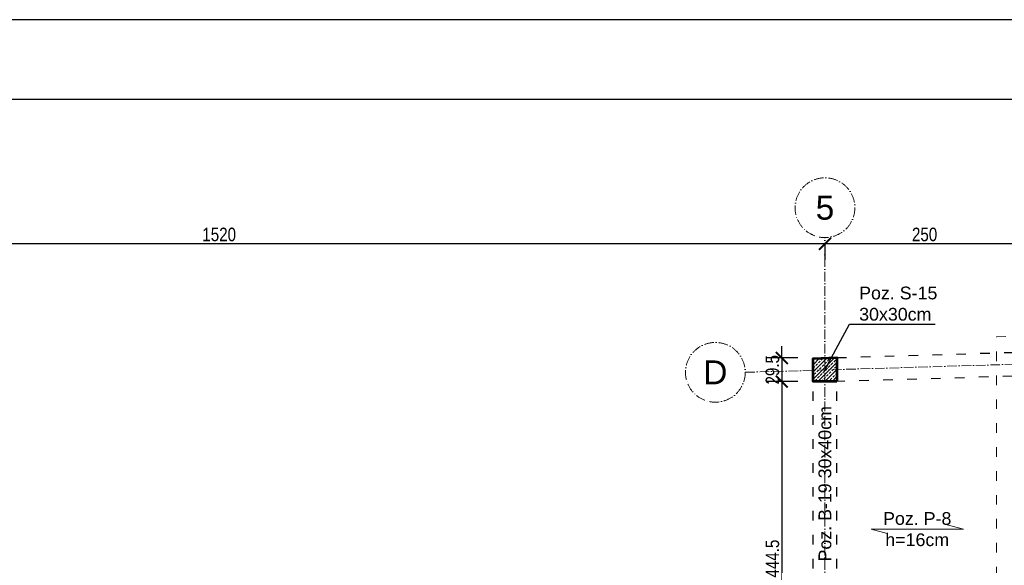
# Model space of a CAD drawing. Header units: inches. Extents: x 201967 to 338763, y -32705 to 30884.
# Tile 129 of 236: x 318044 to 319279, y 6350 to 7034. Entities that reach past the tile are written whole.
import ezdxf
from ezdxf.enums import TextEntityAlignment as Align

# ---------------------------------------------------------------- set-up
doc = ezdxf.new("R2010")
doc.units = ezdxf.units.IN
doc.header["$MEASUREMENT"] = 0
doc.linetypes.add('ACAD_ISO03W100', pattern=[30, 12, -18])
doc.linetypes.add('ACAD_ISO10W100', pattern=[18, 12, -3, 0, -3])
for name, color, linetype, lineweight in [('01 a1 KONSTRUKCJA żelebet', 200, 'Continuous', 53), ('01 b KONSTRUKCJA belki', 92, 'ACAD_ISO03W100', 30), ('01h1 KONSTRUKCJA pozycje stropy', 253, 'Continuous', 13), ('01h2 KONSTRUKCJA pozycje belki', 254, 'Continuous', 13), ('01h3 KONSTRUKCJA pozycje słupy', 252, 'Continuous', 13), ('11 OSIE ściany', 2, 'ACAD_ISO10W100', 5), ('90 WYMIAR', 155, 'Continuous', 9), ('_proj_SCHODY', 2, 'Continuous', 9)]:
    doc.layers.add(name, color=color, linetype=linetype, lineweight=lineweight)
doc.styles.add('100 arial', font='arial.ttf', dxfattribs={"width": 0.8, "height": 17})
doc.styles.add('arialcce', font='arial.ttf')
doc.styles.add('OPIS', font='arial.ttf')
doc.styles.add('RomanS', font='romans.shx')
doc.dimstyles.new('100', dxfattribs={"dimscale": 10, "dimtxt": 17, "dimasz": 1.5, "dimexe": 2, "dimexo": 2, "dimgap": 0.3, "dimtad": 1, "dimdec": 1, "dimrnd": 0.5, "dimdsep": 46, "dimtxsty": '100 arial', "dimblk": 'ARCHTICK', "dimcen": 10, "dimclrd": 256, "dimclre": 256, "dimclrt": 256, "dimadec": 0, "dimazin": 0, "dimtfac": 1, "dimtdec": 1, "dimtix": 1, "dimtmove": 1, "dimatfit": 3, "dimfxl": 2, "dimfxlon": 1, "dimtolj": 1, "dimarcsym": 0})
doc.dimstyles.new('DIM100txt12', dxfattribs={"dimtxt": 12, "dimasz": 1.05, "dimexe": 0, "dimexo": 8, "dimgap": 4, "dimtad": 1, "dimdec": 7, "dimrnd": 0.5, "dimdsep": 46, "dimtxsty": 'RomanS', "dimblk1": 'DIM', "dimblk2": 'DIM', "dimsah": 1, "dimcen": 0.09, "dimse1": 1, "dimse2": 1, "dimclrt": 256, "dimadec": 1, "dimazin": 0, "dimtfac": 1, "dimtdec": 7, "dimtix": 1, "dimtofl": 0, "dimtmove": 2, "dimatfit": 3, "dimfxl": 1, "dimtolj": 1, "dimtzin": 0, "dimarcsym": 0})

# ---------------------------------------------------------------- blocks, each defined once
blk = doc.blocks.new('1 osie 1 część BPPZ')
at = {"layer": '11 OSIE ściany'}
for p, q in [((-1917.399999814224, 163.500971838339), (-1917.399999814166, 870.0009718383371)), ((-2017.399999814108, 700.9469548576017), (-907.3999998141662, 734.2427557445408))]:
    blk.add_line(p, q, dxfattribs=at)
for centre in [(-1917.399999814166, 907.5009718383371), (-2054.899999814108, 700.9469548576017)]:
    blk.add_circle(centre, 37.5, dxfattribs=at)
at = {"layer": '11 OSIE ściany', "style": 'arialcce'}
for s, p in [('5', (-1917.399999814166, 907.5009718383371)), ('D', (-2054.899999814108, 700.9469548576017))]:
    blk.add_text(s, height=30, dxfattribs=at).set_placement(p, align=Align.MIDDLE_CENTER)
blk = doc.blocks.new('1 słupy parter rozbudowa 2')
at = {"lineweight": 5, "ltscale": 0.25}
h = blk.add_hatch(dxfattribs=at)
h.set_pattern_fill('ANSI33', color=5, style=0)
h.set_pattern_definition([(45, (-287198.778058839, -7029.5020722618), (-4.490128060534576, 4.490128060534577), []), (45, (-287194.287928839, -7029.5020722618), (-4.490128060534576, 4.490128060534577), [3.175, -1.5875])])
h.paths.add_polyline_path([(2099.99999999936, 459.3887990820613), (2069.999999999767, 459.3887990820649), (2069.99999999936, 488.5024061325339), (2099.999999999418, 489.4022926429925)])
at = {"layer": '01 a1 KONSTRUKCJA żelebet'}
blk.add_lwpolyline([(2099.999999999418, 459.3887990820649), (2069.99999999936, 459.3887990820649), (2069.99999999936, 488.5024061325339), (2099.999999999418, 489.4022926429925)], close=True, dxfattribs=at)
blk = doc.blocks.new('DIM')
for p, q in [((7.275957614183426e-12, -13.00000000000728), (7.275957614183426e-12, 12.99999999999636)), ((8.000000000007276, -7.275957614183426e-12), (-7.999999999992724, -7.275957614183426e-12))]:
    blk.add_line(p, q)
at = {"const_width": 1.714285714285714}
blk.add_lwpolyline([(5.714285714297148, 5.714285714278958), (-5.71428571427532, -5.71428571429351)], dxfattribs=at)
blk = doc.blocks.new('_ARCHTICK')
at = {"color": 0, "linetype": 'ByBlock', "const_width": 0.15}
blk.add_lwpolyline([(-0.5, -0.5), (0.5, 0.5)], dxfattribs=at)
blk = doc.blocks.new('*D1689')
at = {"layer": '90 WYMIAR', "lineweight": -2, "transparency": 16777216}
for p, q in [((319054.1205437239, 6753.062804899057), (319054.1205437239, 6733.062804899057)), ((319304.1205437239, 6753.062804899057), (319054.1205437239, 6753.062804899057)), ((319304.1205437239, 6753.062804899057), (319304.1205437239, 6733.062804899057))]:
    blk.add_line(p, q, dxfattribs=at)
at = {"layer": 'Defpoints', "color": 0, "transparency": 16777216}
for p in [(319054.1205437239, 6760.870251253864), (319304.1205437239, 6760.870251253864), (319054.1205437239, 6753.062804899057)]:
    blk.add_point(p, dxfattribs=at)
at = {"layer": '90 WYMIAR', "lineweight": -2, "transparency": 16777216, "xscale": 15, "yscale": 15, "zscale": 15, "rotation": 180}
blk.add_blockref('_ARCHTICK', (319054.1205437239, 6753.062804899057), dxfattribs=at)
at = {"layer": '90 WYMIAR', "lineweight": -2, "transparency": 16777216, "xscale": 15, "yscale": 15, "zscale": 15}
blk.add_blockref('_ARCHTICK', (319304.1205437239, 6753.062804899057), dxfattribs=at)
at = {"layer": '90 WYMIAR', "transparency": 16777216, "insert": (319179.1205437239, 6764.742545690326), "char_height": 17, "attachment_point": 5, "style": '100 arial'}
blk.add_mtext('\\A1;250', dxfattribs=at)
blk = doc.blocks.new('*D1690')
at = {"layer": '90 WYMIAR', "lineweight": -2, "transparency": 16777216}
for p, q in [((317534.1205437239, 6733.062804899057), (317534.1205437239, 6773.062804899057)), ((319054.1205437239, 6753.062804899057), (317534.1205437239, 6753.062804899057)), ((319054.1205437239, 6753.062804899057), (319054.1205437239, 6733.062804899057))]:
    blk.add_line(p, q, dxfattribs=at)
at = {"layer": 'Defpoints', "color": 0, "transparency": 16777216}
for p in [(319054.1205437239, 6760.870251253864), (317534.1205437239, 6753.062804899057), (317534.1205437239, 6254.370251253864)]:
    blk.add_point(p, dxfattribs=at)
at = {"layer": '90 WYMIAR', "lineweight": -2, "transparency": 16777216, "xscale": 15, "yscale": 15, "zscale": 15, "rotation": 180}
blk.add_blockref('_ARCHTICK', (317534.1205437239, 6753.062804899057), dxfattribs=at)
at = {"layer": '90 WYMIAR', "lineweight": -2, "transparency": 16777216, "xscale": 15, "yscale": 15, "zscale": 15}
blk.add_blockref('_ARCHTICK', (319054.1205437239, 6753.062804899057), dxfattribs=at)
at = {"layer": '90 WYMIAR', "transparency": 16777216, "insert": (318294.1205437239, 6764.742545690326), "char_height": 17, "attachment_point": 5, "style": '100 arial'}
blk.add_mtext('\\A1;1520', dxfattribs=at)
blk = doc.blocks.new('*D1742')
at = {"layer": '90 WYMIAR', "lineweight": -2, "transparency": 16777216}
for p, q in [((316776.7828983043, 6594.997434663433), (316736.7828983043, 6594.997434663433)), ((316756.7828983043, 6120.870251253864), (316756.7828983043, 6594.997434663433)), ((316776.7828983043, 6120.870251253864), (316736.7828983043, 6120.870251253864))]:
    blk.add_line(p, q, dxfattribs=at)
at = {"layer": 'Defpoints', "color": 0, "transparency": 16777216}
for p in [(316756.7828983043, 6594.997434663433), (319054.1205437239, 6594.997434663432), (316869.7382526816, 6120.870251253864)]:
    blk.add_point(p, dxfattribs=at)
at = {"layer": '90 WYMIAR', "lineweight": -2, "transparency": 16777216, "xscale": 15, "yscale": 15, "zscale": 15}
for p, rotation in [((316756.7828983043, 6594.997434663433), 90), ((316756.7828983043, 6120.870251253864), 270)]:
    blk.add_blockref('_ARCHTICK', p, dxfattribs=dict(at, rotation=rotation))
at = {"layer": '90 WYMIAR', "transparency": 16777216, "insert": (316745.2828983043, 6357.9338429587), "char_height": 17, "attachment_point": 5, "rotation": 90, "style": '100 arial'}
blk.add_mtext('\\A1;474', dxfattribs=at)
blk = doc.blocks.new('*D1878')
at = {"layer": '90 WYMIAR', "lineweight": -2, "transparency": 16777216}
for p, q in [((318999.9044166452, 6609.822600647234), (318999.9044166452, 6624.822600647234)), ((319019.9044166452, 6609.822600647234), (318979.9044166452, 6609.822600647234)), ((318999.9044166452, 6609.822600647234), (318999.9044166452, 6580.259050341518)), ((319019.9044166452, 6580.259050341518), (318979.9044166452, 6580.259050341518)), ((318999.9044166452, 6580.259050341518), (318999.9044166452, 6565.259050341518))]:
    blk.add_line(p, q, dxfattribs=at)
at = {"layer": 'Defpoints', "color": 0, "transparency": 16777216}
for p in [(319054.1205437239, 6609.822600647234), (318999.9044166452, 6580.259050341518), (319054.1205437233, 6580.259050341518)]:
    blk.add_point(p, dxfattribs=at)
at = {"layer": '90 WYMIAR', "lineweight": -2, "transparency": 16777216, "xscale": 15, "yscale": 15, "zscale": 15}
for p, rotation in [((318999.9044166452, 6609.822600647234), 270), ((318999.9044166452, 6580.259050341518), 90)]:
    blk.add_blockref('_ARCHTICK', p, dxfattribs=dict(at, rotation=rotation))
at = {"layer": '90 WYMIAR', "transparency": 16777216, "insert": (318988.2246758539, 6595.040825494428), "char_height": 17, "attachment_point": 5, "rotation": 90, "style": '100 arial'}
blk.add_mtext('\\A1;29.5', dxfattribs=at)
blk = doc.blocks.new('*D1877')
at = {"layer": '90 WYMIAR', "lineweight": -2, "transparency": 16777216}
for p, q in [((319019.9044166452, 6580.259050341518), (318979.9044166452, 6580.259050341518)), ((318999.9044166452, 6580.259050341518), (318999.9044166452, 6135.870188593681)), ((318999.9044166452, 6135.870188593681), (318979.9044166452, 6135.870188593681))]:
    blk.add_line(p, q, dxfattribs=at)
at = {"layer": 'Defpoints', "color": 0, "transparency": 16777216}
for p in [(319054.1205437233, 6580.259050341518), (318999.9044166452, 6135.870188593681), (319019.1205437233, 6135.870188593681)]:
    blk.add_point(p, dxfattribs=at)
at = {"layer": '90 WYMIAR', "lineweight": -2, "transparency": 16777216, "xscale": 15, "yscale": 15, "zscale": 15}
for p, rotation in [((318999.9044166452, 6580.259050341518), 90), ((318999.9044166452, 6135.870188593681), 270)]:
    blk.add_blockref('_ARCHTICK', p, dxfattribs=dict(at, rotation=rotation))
at = {"layer": '90 WYMIAR', "transparency": 16777216, "insert": (318988.2594643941, 6358.064619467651), "char_height": 17, "attachment_point": 5, "rotation": 90, "style": '100 arial'}
blk.add_mtext('\\A1;444.5', dxfattribs=at)

msp = doc.modelspace()

# ---------------------------------------------------------------- linework, layer by layer
at = {"layer": '01 b KONSTRUKCJA belki'}
for p, q in [((319069.1205437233, 6610.272543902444), (319289.1205437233, 6616.871711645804)), ((319319.1205437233, 6587.758104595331), (319069.1205437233, 6580.259050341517)), ((319039.1205437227, 6135.870188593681), (319039.1205437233, 6580.259050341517)), ((319069.1205437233, 6135.870188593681), (319069.1205437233, 6580.259050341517))]:
    msp.add_line(p, q, dxfattribs=at)
at = {"layer": '01h1 KONSTRUKCJA pozycje stropy'}
msp.add_lwpolyline([(319132.1531292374, 6389.548385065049), (319111.9934924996, 6394.978040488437), (319227.73005632, 6394.978040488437), (319207.5704195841, 6400.407695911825)], dxfattribs=at)
at = {"layer": '_proj_SCHODY', "color": 2, "linetype": 'ACAD_ISO03W100'}
msp.add_lwpolyline([(316934.7382526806, 6155.870188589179), (319269.1205437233, 6155.870188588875), (319269.1205437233, 6636.280783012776), (319999.1205437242, 6658.178021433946), (319999.1205437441, 5925.913607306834), (321822.9710552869, 5925.870247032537), (322125.462138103, 4378.571814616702), (322125.4667548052, 3215.475170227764), (320936.5205435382, 3215.470450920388), (320936.7382526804, 4061.870249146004), (319670.7382526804, 4061.870400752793), (319670.7457617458, 4159.870246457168), (316934.7382526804, 4159.870249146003)], close=True, dxfattribs=at)
at = {"layer": 'Defpoints'}
for points in [[(316578.4264551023, 2834.312013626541), (324078.4264551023, 2834.312013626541), (324078.4264551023, 7034.312013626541), (316578.4264551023, 7034.312013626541)], [(316678.4264551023, 2934.312013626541), (323978.4264551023, 2934.312013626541), (323978.4264551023, 6934.312013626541), (316678.4264551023, 6934.312013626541)]]:
    msp.add_lwpolyline(points, close=True, dxfattribs=at)

# ---------------------------------------------------------------- block references
at = {"layer": '01 a1 KONSTRUKCJA żelebet'}
msp.add_blockref('1 słupy parter rozbudowa 2', (316969.1205437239, 6120.870251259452), dxfattribs=at)
at = {"layer": '11 OSIE ściany'}
msp.add_blockref('1 osie 1 część BPPZ', (320971.5205435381, 5890.869279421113), dxfattribs=at)

# ---------------------------------------------------------------- texts
at = {"layer": '01h1 KONSTRUKCJA pozycje stropy', "insert": (319169.8617744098, 6394.978040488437), "char_height": 16, "attachment_point": 5, "style": 'arialcce'}
msp.add_mtext('Poz. P-8\\Ph=16cm', dxfattribs=at)
at = {"layer": '01h2 KONSTRUKCJA pozycje belki', "insert": (319054.1205437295, 6451.947269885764), "char_height": 16, "attachment_point": 5, "rotation": 89.99999999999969, "style": 'OPIS'}
msp.add_mtext('Poz. B-19 30x40cm', dxfattribs=at)
at = {"layer": '01h3 KONSTRUKCJA pozycje słupy', "insert": (319097.0038371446, 6677.919492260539), "char_height": 16, "attachment_point": 4, "style": 'OPIS'}
msp.add_mtext('Poz. S-15\\P30x30cm', dxfattribs=at)

# ---------------------------------------------------------------- dimensions: what is measured, and where the dimension line sits
at = {"layer": '90 WYMIAR'}
for base, p1, p2, picture, middle in [((317534.1205437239, 6753.062804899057), (319054.1205437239, 6760.870251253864), (317534.1205437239, 6254.370251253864), '*D1690', (318294.1205437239, 6764.742545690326)), ((319054.1205437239, 6753.062804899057), (319304.1205437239, 6760.870251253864), (319054.1205437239, 6760.870251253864), '*D1689', (319179.1205437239, 6764.742545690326))]:
    dim = msp.add_linear_dim(base=base, p1=p1, p2=p2, dimstyle='100', dxfattribs=at)
    dim.commit()
    dim.dimension.update_dxf_attribs({"geometry": picture, "text_midpoint": middle})
for base, p1, p2, picture, middle in [((318999.9044166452, 6580.259050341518), (319054.1205437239, 6609.822600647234), (319054.1205437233, 6580.259050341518), '*D1878', (318988.2246758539, 6595.040825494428)), ((316756.7828983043, 6594.997434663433), (316869.7382526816, 6120.870251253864), (319054.1205437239, 6594.997434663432), '*D1742', (316745.2828983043, 6357.9338429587)), ((318999.9044166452, 6135.870188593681), (319054.1205437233, 6580.259050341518), (319019.1205437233, 6135.870188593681), '*D1877', (318988.2594643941, 6358.064619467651))]:
    dim = msp.add_linear_dim(base=base, p1=p1, p2=p2, angle=90, dimstyle='100', dxfattribs=at)
    dim.commit()
    dim.dimension.update_dxf_attribs({"geometry": picture, "text_midpoint": middle})

# ---------------------------------------------------------------- leaders
at = {"layer": '01h3 KONSTRUKCJA pozycje słupy', "annotation_type": 0, "has_hookline": 1, "hookline_direction": 0, "text_width": 95.53069577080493}
msp.add_leader([(319053.5493981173, 6593.938159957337), (319085.0038371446, 6652.275108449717), (319093.0038371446, 6652.275108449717)], dimstyle='DIM100txt12', override={"dimasz": 8, "dimgap": 4, "dimtad": 1}, dxfattribs=at)

doc.saveas('drawing.dxf')
